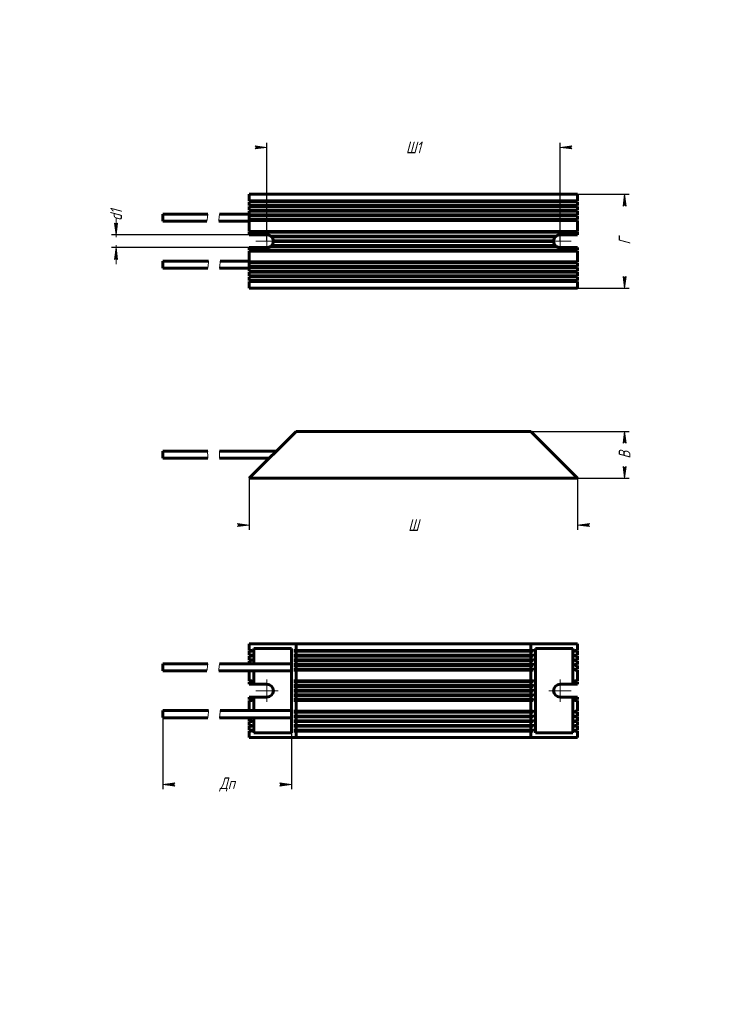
# Model space of a CAD drawing. Header units: millimetres. Extents: x 0 to 297, y 0 to 420.
import ezdxf

# ---------------------------------------------------------------- set-up
doc = ezdxf.new("R2010")
doc.units = ezdxf.units.MM
for name, pattern in [('K5LT_AXLED', [12, 7.5, -1.5, 1.5, -1.5]), ('K5LT_BASIC', [0]), ('K5LT_THIN', [0]), ('K5LT_THIN_INCLUDED_TO_HATCHING', [0])]:
    doc.linetypes.add(name, pattern=pattern)
doc.layers.add('Системный слой', color=7, linetype='Continuous')
doc.styles.add('KDIMTEXTSTYLE', font='GOST_AU.SHX', dxfattribs={"width": 0.96, "oblique": 15, "height": 5})
doc.dimstyles.new('KDIMSTYLE (1.00)', dxfattribs={"dimtxt": 5, "dimasz": 1, "dimexe": 2, "dimexo": 0, "dimgap": 1, "dimtad": 1, "dimtxsty": 'KDIMTEXTSTYLE', "dimsah": 1, "dimcen": 0, "dimdle": 1, "dimadec": 0, "dimazin": 0, "dimtfac": 0.667, "dimtmove": 0, "dimatfit": 3, "dimfxl": 1, "dimtvp": 1, "dimtolj": 1, "dimtzin": 0, "dimarcsym": 0})

# ---------------------------------------------------------------- blocks, each defined once
blk = doc.blocks.new('U0')
at = {"layer": 'Системный слой', "color": 150, "linetype": 'K5LT_BASIC', "lineweight": 60, "true_color": 0x0080ff}
for p, q in [((61.09, 232.91), (80.18, 232.91)), ((85.18, 232.91), (106.39, 232.91))]:
    blk.add_line(p, q, dxfattribs=at)
blk = doc.blocks.new('U1')
at = {"layer": 'Системный слой', "color": 150, "linetype": 'K5LT_BASIC', "lineweight": 60, "true_color": 0x0080ff}
for p, q in [((61.09, 235.91), (80.18, 235.91)), ((85.18, 235.91), (109.39, 235.91))]:
    blk.add_line(p, q, dxfattribs=at)
blk = doc.blocks.new('KDIMARROW_01')
at = {"layer": 'Системный слой'}
blk.add_hatch(color=0, dxfattribs=at).paths.add_polyline_path([(-5, -0.66), (0, 0), (-5, 0.66), (-4.5, 0)])
at = {"layer": 'Системный слой', "color": 0, "linetype": 'K5LT_THIN', "lineweight": 18}
for p, q in [((-4.5, 0), (-5, 0.66)), ((-5, 0.66), (0, 0)), ((0, 0), (-5, -0.66)), ((-5, -0.66), (-4.5, 0)), ((0, 0), (-1, 0))]:
    blk.add_line(p, q, dxfattribs=at)
blk = doc.blocks.new('U2')
at = {"layer": 'Системный слой', "color": 7, "linetype": 'K5LT_THIN_INCLUDED_TO_HATCHING', "lineweight": 18}
for p, q in [((80.12, 235.24), (80.14, 235.58)), ((80.12, 234.91), (80.12, 235.24)), ((80.14, 235.58), (80.18, 235.91)), ((80.16, 234.58), (80.12, 234.91)), ((80.2, 234.24), (80.16, 234.58)), ((80.18, 232.91), (80.22, 233.24)), ((80.23, 233.91), (80.2, 234.24)), ((80.22, 233.24), (80.24, 233.58)), ((80.24, 233.58), (80.23, 233.91))]:
    blk.add_line(p, q, dxfattribs=at)
blk = doc.blocks.new('U3')
at = {"layer": 'Системный слой', "color": 7, "linetype": 'K5LT_THIN_INCLUDED_TO_HATCHING', "lineweight": 18}
for p, q in [((85.14, 235.58), (85.12, 235.24)), ((85.12, 235.24), (85.12, 234.91)), ((85.18, 235.91), (85.14, 235.58)), ((85.12, 234.91), (85.16, 234.58)), ((85.16, 234.58), (85.2, 234.24)), ((85.22, 233.24), (85.18, 232.91)), ((85.2, 234.24), (85.23, 233.91)), ((85.24, 233.58), (85.22, 233.24)), ((85.23, 233.91), (85.24, 233.58))]:
    blk.add_line(p, q, dxfattribs=at)
blk = doc.blocks.new('U4')
at = {"layer": 'Системный слой', "color": 150, "linetype": 'K5LT_BASIC', "lineweight": 60, "true_color": 0x0080ff}
for p, q in [((61.09, 337.02), (61.09, 335.52)), ((61.09, 335.52), (61.09, 334.02))]:
    blk.add_line(p, q, dxfattribs=at)
blk = doc.blocks.new('U5')
at = {"layer": 'Системный слой', "color": 150, "linetype": 'K5LT_BASIC', "lineweight": 60, "true_color": 0x0080ff}
for p, q in [((61.09, 314.02), (80.18, 314.02)), ((85.18, 314.02), (97.89, 314.02))]:
    blk.add_line(p, q, dxfattribs=at)
blk = doc.blocks.new('U6')
at = {"layer": 'Системный слой', "color": 150, "linetype": 'K5LT_BASIC', "lineweight": 60, "true_color": 0x0080ff}
for p, q in [((61.09, 317.02), (61.09, 315.52)), ((61.09, 315.52), (61.09, 314.02))]:
    blk.add_line(p, q, dxfattribs=at)
blk = doc.blocks.new('U7')
at = {"layer": 'Системный слой', "color": 150, "linetype": 'K5LT_BASIC', "lineweight": 60, "true_color": 0x0080ff}
for p, q in [((61.09, 334.02), (79.85, 334.02)), ((84.85, 334.02), (97.89, 334.02))]:
    blk.add_line(p, q, dxfattribs=at)
blk = doc.blocks.new('U8')
at = {"layer": 'Системный слой', "color": 150, "linetype": 'K5LT_BASIC', "lineweight": 60, "true_color": 0x0080ff}
for p, q in [((61.09, 337.02), (80.18, 337.02)), ((85.18, 337.02), (97.89, 337.02))]:
    blk.add_line(p, q, dxfattribs=at)
blk = doc.blocks.new('U9')
at = {"layer": 'Системный слой', "color": 150, "linetype": 'K5LT_BASIC', "lineweight": 60, "true_color": 0x0080ff}
for p, q in [((61.09, 317.02), (80.51, 317.02)), ((85.51, 317.02), (97.89, 317.02))]:
    blk.add_line(p, q, dxfattribs=at)
blk = doc.blocks.new('U10')
at = {"layer": 'Системный слой', "color": 30, "linetype": 'K5LT_AXLED', "lineweight": 18, "true_color": 0xff8000}
for q in [(230.39, 330.27), (225.64, 325.52), (230.39, 320.77), (235.14, 325.52)]:
    blk.add_line((230.39, 325.52), q, dxfattribs=at)
blk = doc.blocks.new('U11')
at = {"layer": 'Системный слой', "color": 30, "linetype": 'K5LT_AXLED', "lineweight": 18, "true_color": 0xff8000}
for q in [(105.39, 330.27), (100.64, 325.52), (105.39, 320.77), (110.14, 325.52)]:
    blk.add_line((105.39, 325.52), q, dxfattribs=at)
blk = doc.blocks.new('KDIMARROW_02')
at = {"layer": 'Системный слой'}
blk.add_hatch(color=0, dxfattribs=at).paths.add_polyline_path([(4.5, 0), (5, 0.66), (0, 0), (5, -0.66)])
at = {"layer": 'Системный слой', "color": 0, "linetype": 'K5LT_THIN', "lineweight": 18}
for p, q in [((0, 0), (-1, 0)), ((5, 0.66), (0, 0)), ((0, 0), (5, -0.66)), ((0, 0), (7, 0)), ((4.5, 0), (5, 0.66)), ((5, -0.66), (4.5, 0))]:
    blk.add_line(p, q, dxfattribs=at)
blk = doc.blocks.new('U12')
at = {"layer": 'Системный слой', "color": 7, "linetype": 'K5LT_THIN_INCLUDED_TO_HATCHING', "lineweight": 18}
for p, q in [((80.03, 335.81), (80.18, 337.02)), ((79.85, 334.02), (79.89, 334.6)), ((79.89, 334.6), (80.03, 335.81)), ((80.18, 314.02), (80.33, 315.23)), ((80.33, 315.23), (80.46, 316.44)), ((80.46, 316.44), (80.51, 317.02))]:
    blk.add_line(p, q, dxfattribs=at)
blk = doc.blocks.new('U13')
at = {"layer": 'Системный слой', "color": 7, "linetype": 'K5LT_THIN_INCLUDED_TO_HATCHING', "lineweight": 18}
for p, q in [((85.18, 337.02), (85.03, 335.81)), ((84.89, 334.6), (84.85, 334.02)), ((85.03, 335.81), (84.89, 334.6)), ((85.33, 315.23), (85.18, 314.02)), ((85.46, 316.44), (85.33, 315.23)), ((85.51, 317.02), (85.46, 316.44))]:
    blk.add_line(p, q, dxfattribs=at)
blk = doc.blocks.new('U14')
at = {"layer": 'Системный слой', "color": 150, "linetype": 'K5LT_BASIC', "lineweight": 60, "true_color": 0x0080ff}
for p, q in [((61.09, 142.27), (79.84, 142.27)), ((84.85, 142.27), (115.89, 142.27))]:
    blk.add_line(p, q, dxfattribs=at)
blk = doc.blocks.new('U15')
at = {"layer": 'Системный слой', "color": 150, "linetype": 'K5LT_BASIC', "lineweight": 60, "true_color": 0x0080ff}
for p, q in [((98.89, 116.97), (98.89, 116.97)), ((236.89, 116.97), (236.89, 116.97))]:
    blk.add_line(p, q, dxfattribs=at)
blk = doc.blocks.new('U16')
at = {"layer": 'Системный слой', "color": 150, "linetype": 'K5LT_BASIC', "lineweight": 60, "true_color": 0x0080ff}
for p, q in [((61.09, 122.27), (80.18, 122.27)), ((85.18, 122.27), (115.89, 122.27))]:
    blk.add_line(p, q, dxfattribs=at)
blk = doc.blocks.new('U17')
at = {"layer": 'Системный слой', "color": 150, "linetype": 'K5LT_BASIC', "lineweight": 60, "true_color": 0x0080ff}
for p, q in [((98.89, 150.57), (98.89, 150.57)), ((236.89, 150.57), (236.89, 150.57))]:
    blk.add_line(p, q, dxfattribs=at)
blk = doc.blocks.new('U18')
at = {"layer": 'Системный слой', "color": 150, "linetype": 'K5LT_BASIC', "lineweight": 60, "true_color": 0x0080ff}
for p, q in [((98.89, 148.57), (98.89, 148.57)), ((236.89, 148.57), (236.89, 148.57))]:
    blk.add_line(p, q, dxfattribs=at)
blk = doc.blocks.new('U19')
at = {"layer": 'Системный слой', "color": 150, "linetype": 'K5LT_BASIC', "lineweight": 60, "true_color": 0x0080ff}
for p, q in [((98.89, 146.57), (98.89, 146.57)), ((236.89, 146.57), (236.89, 146.57))]:
    blk.add_line(p, q, dxfattribs=at)
blk = doc.blocks.new('U20')
at = {"layer": 'Системный слой', "color": 150, "linetype": 'K5LT_BASIC', "lineweight": 60, "true_color": 0x0080ff}
for p, q in [((98.89, 118.97), (98.89, 118.97)), ((236.89, 118.97), (236.89, 118.97))]:
    blk.add_line(p, q, dxfattribs=at)
blk = doc.blocks.new('U21')
at = {"layer": 'Системный слой', "color": 150, "linetype": 'K5LT_BASIC', "lineweight": 60, "true_color": 0x0080ff}
for p, q in [((98.89, 150.97), (98.89, 150.97)), ((236.89, 150.97), (236.89, 150.97))]:
    blk.add_line(p, q, dxfattribs=at)
blk = doc.blocks.new('U22')
at = {"layer": 'Системный слой', "color": 150, "linetype": 'K5LT_BASIC', "lineweight": 60, "true_color": 0x0080ff}
for p, q in [((99.89, 151.77), (99.89, 145.27)), ((99.89, 142.27), (99.89, 136.52))]:
    blk.add_line(p, q, dxfattribs=at)
blk = doc.blocks.new('U23')
at = {"layer": 'Системный слой', "color": 150, "linetype": 'K5LT_BASIC', "lineweight": 60, "true_color": 0x0080ff}
for p, q in [((98.89, 118.57), (98.89, 118.57)), ((236.89, 118.57), (236.89, 118.57))]:
    blk.add_line(p, q, dxfattribs=at)
blk = doc.blocks.new('U24')
at = {"layer": 'Системный слой', "color": 150, "linetype": 'K5LT_BASIC', "lineweight": 60, "true_color": 0x0080ff}
for p, q in [((98.89, 120.97), (98.89, 120.97)), ((236.89, 120.97), (236.89, 120.97))]:
    blk.add_line(p, q, dxfattribs=at)
blk = doc.blocks.new('U25')
at = {"layer": 'Системный слой', "color": 150, "linetype": 'K5LT_BASIC', "lineweight": 60, "true_color": 0x0080ff}
for p, q in [((98.89, 146.97), (98.89, 146.97)), ((236.89, 146.97), (236.89, 146.97))]:
    blk.add_line(p, q, dxfattribs=at)
blk = doc.blocks.new('U26')
at = {"layer": 'Системный слой', "color": 150, "linetype": 'K5LT_BASIC', "lineweight": 60, "true_color": 0x0080ff}
for p, q in [((98.89, 120.57), (98.89, 120.57)), ((236.89, 120.57), (236.89, 120.57))]:
    blk.add_line(p, q, dxfattribs=at)
blk = doc.blocks.new('U27')
at = {"layer": 'Системный слой', "color": 150, "linetype": 'K5LT_BASIC', "lineweight": 60, "true_color": 0x0080ff}
for p, q in [((61.09, 125.27), (80.51, 125.27)), ((85.51, 125.27), (115.89, 125.27))]:
    blk.add_line(p, q, dxfattribs=at)
blk = doc.blocks.new('U28')
at = {"layer": 'Системный слой', "color": 150, "linetype": 'K5LT_BASIC', "lineweight": 60, "true_color": 0x0080ff}
for p, q in [((98.89, 137.57), (98.89, 137.57)), ((236.89, 137.57), (236.89, 137.57))]:
    blk.add_line(p, q, dxfattribs=at)
blk = doc.blocks.new('U29')
at = {"layer": 'Системный слой', "color": 150, "linetype": 'K5LT_BASIC', "lineweight": 60, "true_color": 0x0080ff}
for p, q in [((61.09, 145.27), (80.18, 145.27)), ((85.18, 145.27), (115.89, 145.27))]:
    blk.add_line(p, q, dxfattribs=at)
blk = doc.blocks.new('U30')
at = {"layer": 'Системный слой', "color": 150, "linetype": 'K5LT_BASIC', "lineweight": 60, "true_color": 0x0080ff}
for p, q in [((98.89, 116.57), (98.89, 116.57)), ((236.89, 116.57), (236.89, 116.57))]:
    blk.add_line(p, q, dxfattribs=at)
blk = doc.blocks.new('U31')
at = {"layer": 'Системный слой', "color": 150, "linetype": 'K5LT_BASIC', "lineweight": 60, "true_color": 0x0080ff}
for p, q in [((99.89, 131.02), (99.89, 125.27)), ((99.89, 122.27), (99.89, 115.77))]:
    blk.add_line(p, q, dxfattribs=at)
blk = doc.blocks.new('U32')
at = {"layer": 'Системный слой', "color": 150, "linetype": 'K5LT_BASIC', "lineweight": 60, "true_color": 0x0080ff}
for p, q in [((98.89, 129.97), (98.89, 129.97)), ((236.89, 129.97), (236.89, 129.97))]:
    blk.add_line(p, q, dxfattribs=at)
blk = doc.blocks.new('U33')
at = {"layer": 'Системный слой', "color": 150, "linetype": 'K5LT_BASIC', "lineweight": 60, "true_color": 0x0080ff}
for p, q in [((98.89, 129.57), (98.89, 129.57)), ((236.89, 129.57), (236.89, 129.57))]:
    blk.add_line(p, q, dxfattribs=at)
blk = doc.blocks.new('U34')
at = {"layer": 'Системный слой', "color": 150, "linetype": 'K5LT_BASIC', "lineweight": 60, "true_color": 0x0080ff}
for p, q in [((98.89, 148.97), (98.89, 148.97)), ((236.89, 148.97), (236.89, 148.97))]:
    blk.add_line(p, q, dxfattribs=at)
blk = doc.blocks.new('U35')
at = {"layer": 'Системный слой', "color": 150, "linetype": 'K5LT_BASIC', "lineweight": 60, "true_color": 0x0080ff}
for p, q in [((98.89, 137.97), (98.89, 137.97)), ((236.89, 137.97), (236.89, 137.97))]:
    blk.add_line(p, q, dxfattribs=at)
blk = doc.blocks.new('U36')
at = {"layer": 'Системный слой', "color": 30, "linetype": 'K5LT_AXLED', "lineweight": 18, "true_color": 0xff8000}
for q in [(105.39, 138.52), (100.64, 133.77), (105.39, 129.02), (110.14, 133.77)]:
    blk.add_line((105.39, 133.77), q, dxfattribs=at)
blk = doc.blocks.new('U37')
at = {"layer": 'Системный слой', "color": 30, "linetype": 'K5LT_AXLED', "lineweight": 18, "true_color": 0xff8000}
for q in [(230.39, 138.52), (225.64, 133.77), (230.39, 129.02), (235.14, 133.77)]:
    blk.add_line((230.39, 133.77), q, dxfattribs=at)
blk = doc.blocks.new('U38')
at = {"layer": 'Системный слой', "color": 7, "linetype": 'K5LT_THIN_INCLUDED_TO_HATCHING', "lineweight": 18}
for p, q in [((79.84, 142.27), (79.91, 142.97)), ((79.91, 142.97), (80.03, 144.12)), ((80.03, 144.12), (80.18, 145.27)), ((80.18, 122.27), (80.32, 123.42)), ((80.32, 123.42), (80.45, 124.57)), ((80.45, 124.57), (80.51, 125.27))]:
    blk.add_line(p, q, dxfattribs=at)
blk = doc.blocks.new('U39')
at = {"layer": 'Системный слой', "color": 7, "linetype": 'K5LT_THIN_INCLUDED_TO_HATCHING', "lineweight": 18}
for p, q in [((84.89, 142.85), (84.85, 142.27)), ((85.03, 144.06), (84.89, 142.85)), ((85.18, 145.27), (85.03, 144.06)), ((85.33, 123.49), (85.18, 122.27)), ((85.46, 124.7), (85.33, 123.49)), ((85.51, 125.27), (85.46, 124.7))]:
    blk.add_line(p, q, dxfattribs=at)

msp = doc.modelspace()

# ---------------------------------------------------------------- linework, layer by layer
at = {"layer": 'Системный слой', "color": 150, "linetype": 'K5LT_BASIC', "lineweight": 60, "true_color": 0x0080ff}
for p, q in [((97.893, 345.518), (237.893, 345.518)), ((97.893, 345.518), (97.893, 342.718)), ((237.893, 342.718), (237.893, 345.518)), ((237.893, 342.718), (97.893, 342.718)), ((237.893, 342.318), (97.893, 342.318)), ((97.893, 340.718), (97.893, 342.318)), ((237.893, 340.718), (97.893, 340.718)), ((97.893, 338.718), (97.893, 340.318)), ((237.893, 340.318), (97.893, 340.318)), ((237.893, 342.318), (237.893, 340.718)), ((237.893, 340.318), (237.893, 338.718)), ((237.893, 338.718), (97.893, 338.718)), ((97.893, 336.718), (97.893, 338.318)), ((97.893, 338.318), (237.893, 338.318)), ((97.893, 336.718), (237.893, 336.718)), ((97.893, 334.718), (97.893, 336.318)), ((97.893, 336.318), (237.893, 336.318)), ((237.893, 338.318), (237.893, 336.718)), ((237.893, 336.318), (237.893, 334.718)), ((97.893, 334.718), (237.893, 334.718)), ((97.893, 334.318), (237.893, 334.318)), ((97.893, 334.318), (97.893, 329.718)), ((237.893, 329.718), (237.893, 334.318)), ((237.893, 329.718), (97.893, 329.718)), ((97.893, 329.318), (237.893, 329.318)), ((97.893, 328.268), (97.893, 329.318)), ((97.893, 328.268), (105.393, 328.268)), ((228.743, 327.718), (107.043, 327.718)), ((230.393, 328.268), (237.893, 328.268)), ((237.893, 329.318), (237.893, 328.268)), ((107.472, 327.318), (228.314, 327.318)), ((228.314, 323.718), (107.472, 323.718)), ((227.65, 325.718), (108.136, 325.718)), ((108.136, 325.318), (227.65, 325.318)), ((105.393, 322.768), (97.893, 322.768)), ((97.893, 321.718), (97.893, 322.768)), ((237.893, 321.718), (97.893, 321.718)), ((97.893, 321.318), (237.893, 321.318)), ((97.893, 321.318), (97.893, 316.718)), ((107.043, 323.318), (228.743, 323.318)), ((237.893, 322.768), (230.393, 322.768)), ((237.893, 322.768), (237.893, 321.718)), ((237.893, 316.718), (237.893, 321.318)), ((237.893, 316.718), (97.893, 316.718)), ((97.893, 314.718), (97.893, 316.318)), ((237.893, 316.318), (97.893, 316.318)), ((237.893, 316.318), (237.893, 314.718)), ((237.893, 314.718), (97.893, 314.718)), ((237.893, 314.318), (97.893, 314.318)), ((97.893, 312.718), (97.893, 314.318)), ((237.893, 312.718), (97.893, 312.718)), ((97.893, 312.318), (237.893, 312.318)), ((97.893, 310.718), (97.893, 312.318)), ((237.893, 314.318), (237.893, 312.718)), ((237.893, 312.318), (237.893, 310.718)), ((97.893, 310.718), (237.893, 310.718)), ((97.893, 310.318), (237.893, 310.318)), ((97.893, 308.718), (97.893, 310.318)), ((97.893, 308.718), (237.893, 308.718)), ((97.893, 308.318), (237.893, 308.318)), ((97.893, 305.518), (97.893, 308.318)), ((237.893, 310.318), (237.893, 308.718)), ((237.893, 308.318), (237.893, 305.518)), ((97.893, 305.518), (237.893, 305.518)), ((117.893, 244.409), (97.893, 224.409)), ((117.893, 244.409), (217.893, 244.409)), ((237.893, 224.409), (217.893, 244.409)), ((61.092, 235.909), (61.092, 232.909)), ((97.893, 224.409), (237.893, 224.409)), ((117.893, 153.775), (97.893, 153.775)), ((97.893, 153.775), (97.893, 150.975)), ((115.893, 151.775), (99.893, 151.775)), ((115.893, 115.775), (115.893, 151.775)), ((117.893, 153.775), (117.893, 150.975)), ((217.893, 153.775), (117.893, 153.775)), ((237.893, 153.775), (217.893, 153.775)), ((217.893, 150.975), (217.893, 153.775)), ((235.893, 151.775), (219.893, 151.775)), ((219.893, 151.775), (219.893, 115.775)), ((235.893, 136.525), (235.893, 151.775)), ((237.893, 150.975), (237.893, 153.775)), ((98.893, 150.975), (97.893, 150.975)), ((97.893, 150.575), (97.893, 148.975)), ((98.893, 150.575), (97.893, 150.575)), ((97.893, 148.975), (98.893, 148.975)), ((98.893, 148.575), (97.893, 148.575)), ((97.893, 148.575), (97.893, 146.975)), ((116.893, 150.975), (117.893, 150.975)), ((117.893, 150.575), (116.893, 150.575)), ((116.893, 148.975), (117.893, 148.975)), ((117.893, 148.575), (116.893, 148.575)), ((117.893, 150.975), (217.893, 150.975)), ((217.893, 150.575), (117.893, 150.575)), ((117.893, 150.575), (117.893, 148.975)), ((117.893, 148.975), (217.893, 148.975)), ((217.893, 148.575), (117.893, 148.575)), ((117.893, 148.575), (117.893, 146.975)), ((218.893, 150.975), (217.893, 150.975)), ((218.893, 150.575), (217.893, 150.575)), ((217.893, 148.975), (217.893, 150.575)), ((217.893, 148.975), (218.893, 148.975)), ((218.893, 148.575), (217.893, 148.575)), ((217.893, 146.975), (217.893, 148.575)), ((237.893, 150.975), (236.893, 150.975)), ((237.893, 150.575), (236.893, 150.575)), ((236.893, 148.975), (237.893, 148.975)), ((237.893, 148.575), (236.893, 148.575)), ((237.893, 148.975), (237.893, 150.575)), ((237.893, 146.975), (237.893, 148.575)), ((61.092, 145.275), (61.092, 142.275)), ((97.893, 146.975), (98.893, 146.975)), ((97.893, 146.575), (97.893, 145.275)), ((98.893, 146.575), (97.893, 146.575)), ((116.893, 146.975), (117.893, 146.975)), ((117.893, 146.575), (116.893, 146.575)), ((116.893, 144.975), (117.893, 144.975)), ((117.893, 144.575), (116.893, 144.575)), ((116.893, 142.975), (117.893, 142.975)), ((117.893, 146.975), (217.893, 146.975)), ((117.893, 146.575), (117.893, 144.975)), ((217.893, 146.575), (117.893, 146.575)), ((117.893, 144.975), (217.893, 144.975)), ((217.893, 144.575), (117.893, 144.575)), ((117.893, 144.575), (117.893, 142.975)), ((117.893, 142.975), (217.893, 142.975)), ((217.893, 146.975), (218.893, 146.975)), ((217.893, 144.975), (217.893, 146.575)), ((218.893, 146.575), (217.893, 146.575)), ((217.893, 144.975), (218.893, 144.975)), ((218.893, 144.575), (217.893, 144.575)), ((217.893, 142.975), (217.893, 144.575)), ((217.893, 142.975), (218.893, 142.975)), ((236.893, 146.975), (237.893, 146.975)), ((237.893, 146.575), (236.893, 146.575)), ((236.893, 144.975), (237.893, 144.975)), ((236.893, 144.975), (236.893, 144.975)), ((236.893, 144.575), (236.893, 144.575)), ((237.893, 144.575), (236.893, 144.575)), ((236.893, 142.975), (236.893, 142.975)), ((236.893, 142.975), (237.893, 142.975)), ((237.893, 144.975), (237.893, 146.575)), ((237.893, 142.975), (237.893, 144.575)), ((97.893, 137.975), (97.893, 142.275)), ((117.893, 142.575), (116.893, 142.575)), ((217.893, 142.575), (117.893, 142.575)), ((117.893, 142.575), (117.893, 137.975)), ((218.893, 142.575), (217.893, 142.575)), ((217.893, 137.975), (217.893, 142.575)), ((237.893, 142.575), (236.893, 142.575)), ((236.893, 142.575), (236.893, 142.575)), ((237.893, 142.575), (237.893, 137.975)), ((97.893, 137.975), (98.893, 137.975)), ((97.893, 137.575), (97.893, 136.525)), ((98.893, 137.575), (97.893, 137.575)), ((99.893, 136.525), (97.893, 136.525)), ((99.893, 136.525), (105.393, 136.525)), ((116.893, 137.975), (117.893, 137.975)), ((117.893, 137.575), (116.893, 137.575)), ((116.893, 135.975), (117.893, 135.975)), ((117.893, 135.575), (116.893, 135.575)), ((117.893, 137.975), (217.893, 137.975)), ((117.893, 137.575), (117.893, 135.975)), ((217.893, 137.575), (117.893, 137.575)), ((117.893, 135.975), (217.893, 135.975)), ((117.893, 135.575), (117.893, 133.975)), ((217.893, 135.575), (117.893, 135.575)), ((217.893, 137.975), (218.893, 137.975)), ((218.893, 137.575), (217.893, 137.575)), ((217.893, 135.975), (217.893, 137.575)), ((217.893, 135.975), (218.893, 135.975)), ((218.893, 135.575), (217.893, 135.575)), ((217.893, 133.975), (217.893, 135.575)), ((235.893, 136.525), (230.393, 136.525)), ((237.893, 136.525), (235.893, 136.525)), ((236.893, 137.975), (237.893, 137.975)), ((237.893, 137.575), (236.893, 137.575)), ((237.893, 136.525), (237.893, 137.575)), ((97.893, 131.025), (99.893, 131.025)), ((97.893, 131.025), (97.893, 129.975)), ((99.893, 131.025), (105.393, 131.025)), ((116.893, 133.975), (117.893, 133.975)), ((117.893, 133.575), (116.893, 133.575)), ((116.893, 131.975), (117.893, 131.975)), ((117.893, 131.575), (116.893, 131.575)), ((117.893, 133.975), (217.893, 133.975)), ((217.893, 133.575), (117.893, 133.575)), ((117.893, 133.575), (117.893, 131.975)), ((117.893, 131.975), (217.893, 131.975)), ((217.893, 131.575), (117.893, 131.575)), ((117.893, 131.575), (117.893, 129.975)), ((217.893, 133.975), (218.893, 133.975)), ((217.893, 131.975), (217.893, 133.575)), ((218.893, 133.575), (217.893, 133.575)), ((217.893, 131.975), (218.893, 131.975)), ((218.893, 131.575), (217.893, 131.575)), ((217.893, 129.975), (217.893, 131.575)), ((235.893, 131.025), (230.393, 131.025)), ((235.893, 115.775), (235.893, 131.025)), ((235.893, 131.025), (237.893, 131.025)), ((237.893, 129.975), (237.893, 131.025)), ((97.893, 129.975), (98.893, 129.975)), ((98.893, 129.575), (97.893, 129.575)), ((97.893, 125.275), (97.893, 129.575)), ((116.893, 129.975), (117.893, 129.975)), ((117.893, 129.575), (116.893, 129.575)), ((117.893, 129.975), (217.893, 129.975)), ((117.893, 129.575), (117.893, 124.975)), ((217.893, 129.575), (117.893, 129.575)), ((217.893, 129.975), (218.893, 129.975)), ((217.893, 124.975), (217.893, 129.575)), ((218.893, 129.575), (217.893, 129.575)), ((236.893, 129.975), (237.893, 129.975)), ((237.893, 129.575), (236.893, 129.575)), ((237.893, 129.575), (237.893, 124.975)), ((61.092, 125.275), (61.092, 122.275)), ((97.893, 122.275), (97.893, 120.975)), ((116.893, 124.975), (117.893, 124.975)), ((117.893, 124.575), (116.893, 124.575)), ((116.893, 122.975), (117.893, 122.975)), ((117.893, 122.575), (116.893, 122.575)), ((117.893, 124.975), (217.893, 124.975)), ((217.893, 124.575), (117.893, 124.575)), ((117.893, 124.575), (117.893, 122.975)), ((117.893, 122.975), (217.893, 122.975)), ((217.893, 122.575), (117.893, 122.575)), ((117.893, 122.575), (117.893, 120.975)), ((217.893, 124.975), (218.893, 124.975)), ((217.893, 122.975), (217.893, 124.575)), ((218.893, 124.575), (217.893, 124.575)), ((217.893, 122.975), (218.893, 122.975)), ((218.893, 122.575), (217.893, 122.575)), ((217.893, 120.975), (217.893, 122.575)), ((236.893, 124.975), (237.893, 124.975)), ((236.893, 124.975), (236.893, 124.975)), ((237.893, 124.575), (236.893, 124.575)), ((236.893, 124.575), (236.893, 124.575)), ((236.893, 122.975), (236.893, 122.975)), ((236.893, 122.975), (237.893, 122.975)), ((237.893, 122.575), (236.893, 122.575)), ((236.893, 122.575), (236.893, 122.575)), ((237.893, 122.975), (237.893, 124.575)), ((237.893, 120.975), (237.893, 122.575)), ((97.893, 120.975), (98.893, 120.975)), ((97.893, 120.575), (97.893, 118.975)), ((98.893, 120.575), (97.893, 120.575)), ((97.893, 118.975), (98.893, 118.975)), ((98.893, 118.575), (97.893, 118.575)), ((97.893, 118.575), (97.893, 116.975)), ((116.893, 120.975), (117.893, 120.975)), ((117.893, 120.575), (116.893, 120.575)), ((116.893, 118.975), (117.893, 118.975)), ((117.893, 118.575), (116.893, 118.575)), ((117.893, 120.975), (217.893, 120.975)), ((217.893, 120.575), (117.893, 120.575)), ((117.893, 120.575), (117.893, 118.975)), ((117.893, 118.975), (217.893, 118.975)), ((217.893, 118.575), (117.893, 118.575)), ((117.893, 118.575), (117.893, 116.975)), ((217.893, 120.975), (218.893, 120.975)), ((218.893, 120.575), (217.893, 120.575)), ((217.893, 118.975), (217.893, 120.575)), ((217.893, 118.975), (218.893, 118.975)), ((218.893, 118.575), (217.893, 118.575)), ((217.893, 116.975), (217.893, 118.575)), ((236.893, 120.975), (237.893, 120.975)), ((237.893, 120.575), (236.893, 120.575)), ((236.893, 118.975), (237.893, 118.975)), ((237.893, 118.575), (236.893, 118.575)), ((237.893, 118.975), (237.893, 120.575)), ((237.893, 116.975), (237.893, 118.575)), ((97.893, 116.975), (98.893, 116.975)), ((97.893, 113.775), (97.893, 116.575)), ((98.893, 116.575), (97.893, 116.575)), ((117.893, 113.775), (97.893, 113.775)), ((99.893, 115.775), (115.893, 115.775)), ((116.893, 116.975), (117.893, 116.975)), ((117.893, 116.575), (116.893, 116.575)), ((117.893, 116.975), (217.893, 116.975)), ((217.893, 116.575), (117.893, 116.575)), ((117.893, 116.575), (117.893, 113.775)), ((117.893, 113.775), (217.893, 113.775)), ((217.893, 116.975), (218.893, 116.975)), ((217.893, 113.775), (217.893, 116.575)), ((218.893, 116.575), (217.893, 116.575)), ((237.893, 113.775), (217.893, 113.775)), ((219.893, 115.775), (235.893, 115.775)), ((236.893, 116.975), (237.893, 116.975)), ((237.893, 116.575), (236.893, 116.575)), ((237.893, 116.575), (237.893, 113.775))]:
    msp.add_line(p, q, dxfattribs=at)
for centre, radius, start, end in [((98.893, 342.518), 0.2, 270.01099, 89.99727), ((98.893, 340.518), 0.2, 270.00359, 89.99727), ((236.893, 342.518), 0.2, 90.00359, 269.99727), ((236.893, 340.518), 0.2, 90.00359, 269.99727), ((98.893, 338.518), 0.2, 270.00359, 89.99727), ((98.893, 336.518), 0.2, 270.0037, 89.99727), ((236.893, 338.518), 0.2, 90.00359, 269.99727), ((236.893, 336.518), 0.2, 90.00359, 269.99727), ((98.893, 334.518), 0.2, 270.00359, 89.99727), ((236.893, 334.518), 0.2, 90.00359, 269.99727), ((98.893, 329.518), 0.2, 270.00359, 89.99727), ((105.393, 325.518), 2.75, 53.1301, 90), ((105.393, 325.518), 2.75, 40.88519, 53.1301), ((230.393, 325.518), 2.75, 126.8699, 139.11481), ((230.393, 325.518), 2.75, 90, 126.8699), ((236.893, 329.518), 0.2, 90.00359, 269.99727), ((105.393, 325.518), 2.75, 306.8699, 319.11481), ((105.393, 325.518), 2.75, 4.17065, 40.88519), ((105.393, 325.518), 2.75, 319.11481, 355.82935), ((105.393, 325.518), 2.75, 355.82935, 4.17065), ((230.393, 325.518), 2.75, 175.82935, 184.17065), ((230.393, 325.518), 2.75, 139.11481, 175.82935), ((230.393, 325.518), 2.75, 184.17065, 220.88519), ((230.393, 325.518), 2.75, 220.88519, 233.1301), ((98.893, 321.518), 0.2, 270.00359, 89.99727), ((105.393, 325.518), 2.75, 270, 306.8699), ((230.393, 325.518), 2.75, 233.1301, 270), ((236.893, 321.518), 0.2, 90.00359, 269.99727), ((98.893, 316.518), 0.2, 270.00359, 89.99727), ((236.893, 316.518), 0.2, 90.00359, 269.99727), ((98.893, 314.518), 0.2, 270.00359, 89.99727), ((98.893, 312.518), 0.2, 270.00359, 89.99727), ((236.893, 314.518), 0.2, 90.00359, 269.99727), ((236.893, 312.518), 0.2, 90.00359, 269.99727), ((98.893, 310.518), 0.2, 270.00359, 89.99727), ((98.893, 308.518), 0.2, 270.00359, 89.99727), ((236.893, 310.518), 0.2, 90.00359, 269.99727), ((236.893, 308.518), 0.2, 90.00447, 269.99727), ((98.893, 150.775), 0.2, 270, 90), ((98.893, 148.775), 0.2, 270, 90), ((236.893, 150.775), 0.2, 90, 270), ((236.893, 148.775), 0.2, 90, 270), ((98.893, 146.775), 0.2, 270, 90), ((236.893, 146.775), 0.2, 90, 270), ((236.893, 144.775), 0.2, 90, 270), ((236.893, 142.775), 0.2, 90, 270), ((98.893, 137.775), 0.2, 270, 90), ((105.393, 133.775), 2.75, 270, 90), ((230.393, 133.775), 2.75, 90, 270), ((236.893, 137.775), 0.2, 90, 270), ((98.893, 129.775), 0.2, 270, 90), ((236.893, 129.775), 0.2, 90, 270), ((236.893, 124.775), 0.2, 90, 270), ((236.893, 122.775), 0.2, 90, 270), ((98.893, 120.775), 0.2, 270, 90), ((98.893, 118.775), 0.2, 270, 90), ((236.893, 120.775), 0.2, 90, 270), ((236.893, 118.775), 0.2, 90, 270), ((98.893, 116.775), 0.2, 270, 90), ((236.893, 116.775), 0.2, 90, 270)]:
    msp.add_arc(centre, radius, start, end, dxfattribs=at)
for points in [[(218.893, 150.975), (218.993, 150.975), (219.093, 150.908), (219.093, 150.775)], [(218.893, 148.975), (218.993, 148.975), (219.093, 148.908), (219.093, 148.775)], [(218.893, 146.975), (218.993, 146.975), (219.093, 146.908), (219.093, 146.775)], [(218.893, 144.975), (218.993, 144.975), (219.093, 144.908), (219.093, 144.775)], [(218.893, 142.975), (218.993, 142.975), (219.093, 142.908), (219.093, 142.775)], [(218.893, 137.975), (218.993, 137.975), (219.093, 137.908), (219.093, 137.775)], [(218.893, 135.975), (218.993, 135.975), (219.093, 135.908), (219.093, 135.775)], [(218.893, 133.975), (218.993, 133.975), (219.093, 133.908), (219.093, 133.775)], [(218.893, 131.975), (218.993, 131.975), (219.093, 131.908), (219.093, 131.775)], [(218.893, 129.975), (218.993, 129.975), (219.093, 129.908), (219.093, 129.775)], [(218.893, 124.975), (218.993, 124.975), (219.093, 124.908), (219.093, 124.775)], [(218.893, 122.975), (218.993, 122.975), (219.093, 122.908), (219.093, 122.775)], [(218.893, 120.975), (218.993, 120.975), (219.093, 120.908), (219.093, 120.775)], [(218.893, 118.975), (218.993, 118.975), (219.093, 118.908), (219.093, 118.775)], [(218.893, 116.975), (218.993, 116.975), (219.093, 116.908), (219.093, 116.775)]]:
    msp.add_rational_spline(points, [1, 0.666666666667, 0.5, 0.5], degree=3, dxfattribs=at)

# ---------------------------------------------------------------- block references
at = {"layer": 'Системный слой'}
for name in ['U4', 'U8', 'U12', 'U13', 'U7', 'U11', 'U10', 'U6', 'U9', 'U5', 'U1', 'U2', 'U3', 'U0', 'U22', 'U21', 'U17', 'U34', 'U18', 'U29', 'U38', 'U39', 'U25', 'U19', 'U14', 'U35', 'U28', 'U36', 'U37', 'U31', 'U32', 'U33', 'U27', 'U16', 'U24', 'U26', 'U20', 'U23', 'U15', 'U30']:
    msp.add_blockref(name, (0, 0), dxfattribs=at)

# ---------------------------------------------------------------- dimensions: what is measured, and where the dimension line sits
at = {"layer": 'Системный слой', "color": 7}
for base, p1, p2, location, text in [((105.393, 365.518), (230.393, 325.518), (105.393, 325.518), (167.893, 365.518), '\\H5.0;\\W0.965;\\Q15;\\H5.0;\\W0.965;\\Q15;\\Q15;Ш1'), ((97.893, 204.409), (237.893, 224.409), (97.893, 224.409), (167.893, 204.409), '\\H5.0;\\W0.965;\\Q15;\\H5.0;\\W0.965;\\Q15;\\Q15;Ш'), ((115.893, 93.775), (61.092, 122.275), (115.893, 115.775), (88.493, 93.775), '\\H5.0;\\W0.965;\\Q15;\\H5.0;\\W0.965;\\Q15;\\Q15;Дп')]:
    msp.add_linear_dim(base=base, p1=p1, p2=p2, location=location, text=text, dimstyle='KDIMSTYLE (1.00)', override={"dimexo": 0, "dimblk1": 'KDIMARROW_01', "dimblk2": 'KDIMARROW_01', "dimse1": 0, "dimse2": 0, "dimclrt": 7, "dimtolj": 1}, dxfattribs=at).render()
for base, p1, p2, location, text, override in [((257.893, 345.518), (237.893, 305.518), (237.893, 345.518), (257.893, 325.518), '\\H5.0;\\W0.965;\\Q15;\\H5.0;\\W0.965;\\Q15;\\Q15;Г', {"dimexo": 0, "dimblk1": 'KDIMARROW_01', "dimblk2": 'KDIMARROW_01', "dimse1": 0, "dimse2": 0, "dimclrt": 7, "dimtolj": 1}), ((41.092, 328.268), (101.643, 322.768), (101.643, 328.268), (41.092, 336.625), '\\H5.0;\\W0.965;\\Q15;\\H5.0;\\W0.965;\\Q15;\\Q15;d1', {"dimexo": 0, "dimblk1": 'KDIMARROW_02', "dimblk2": 'KDIMARROW_02', "dimse1": 0, "dimse2": 0, "dimclrt": 7, "dimtolj": 1}), ((257.893, 244.409), (237.893, 224.409), (217.893, 244.409), (257.893, 234.409), '\\H5.0;\\W0.965;\\Q15;\\H5.0;\\W0.965;\\Q15;\\Q15;В', {"dimexo": 0, "dimblk1": 'KDIMARROW_01', "dimblk2": 'KDIMARROW_01', "dimse1": 0, "dimse2": 0, "dimclrt": 7, "dimtolj": 1})]:
    msp.add_linear_dim(base=base, p1=p1, p2=p2, angle=90, location=location, text=text, dimstyle='KDIMSTYLE (1.00)', override=override, dxfattribs=at).render()

doc.saveas('drawing.dxf')
